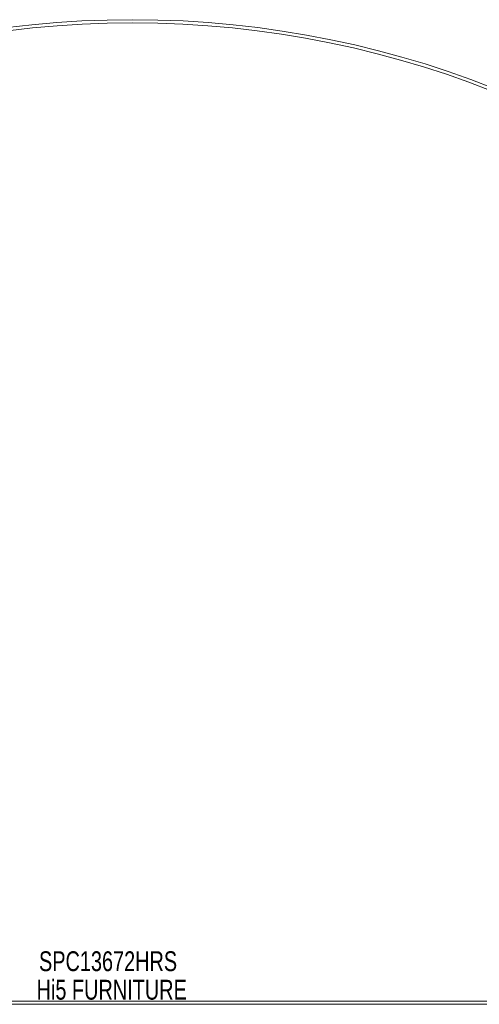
# Model space of a CAD drawing. Header units: inches. Extents: x 5.4 to 76.9, y 20.5 to 56.2.
# Tile 5 of 9: x 37.1 to 53.8, y 20.5 to 56.2. Entities that reach past the tile are written whole.
import ezdxf

# ---------------------------------------------------------------- set-up
doc = ezdxf.new("R2010")
doc.units = ezdxf.units.IN
doc.header["$MEASUREMENT"] = 0
doc.linetypes.add('SLD-Solid', pattern=[0])
doc.layers.add('HI5-SYMBOLTEXT', color=5, linetype='SLD-Solid')
doc.styles.add('SLDTEXTSTYLE0', font='TXT', dxfattribs={"width": 0.75})

# ---------------------------------------------------------------- blocks, each defined once
blk = doc.blocks.new('SW_NOTE_0')
at = {"layer": 'HI5-SYMBOLTEXT', "color": 0, "char_height": 0.72, "attachment_point": 1, "style": 'SLDTEXTSTYLE0'}
for s, insert in [('SPC13672HRS', (0, 0.928)), ('Hi5 FURNITURE', (-0.087, -0.107))]:
    blk.add_mtext(s, dxfattribs=dict(at, insert=insert))

msp = doc.modelspace()

# ---------------------------------------------------------------- linework, layer by layer
at = {"color": 7, "linetype": 'SLD-Solid', "lineweight": 15}
for p, q in [((5.423, 20.484), (76.923, 20.484)), ((5.541, 20.603), (76.805, 20.603)), ((5.541, 20.603), (76.805, 20.603))]:
    msp.add_line(p, q, dxfattribs=at)
for radius, start, end in [(35.75, 0, 180), (35.632, 0.1899, 179.8101), (35.632, 0.1899, 179.8101)]:
    msp.add_arc((41.173, 20.484), radius, start, end, dxfattribs=at)

# ---------------------------------------------------------------- block references
at = {"layer": 'HI5-SYMBOLTEXT', "color": 5}
msp.add_blockref('SW_NOTE_0', (37.78, 21.481), dxfattribs=at)

doc.saveas('drawing.dxf')
